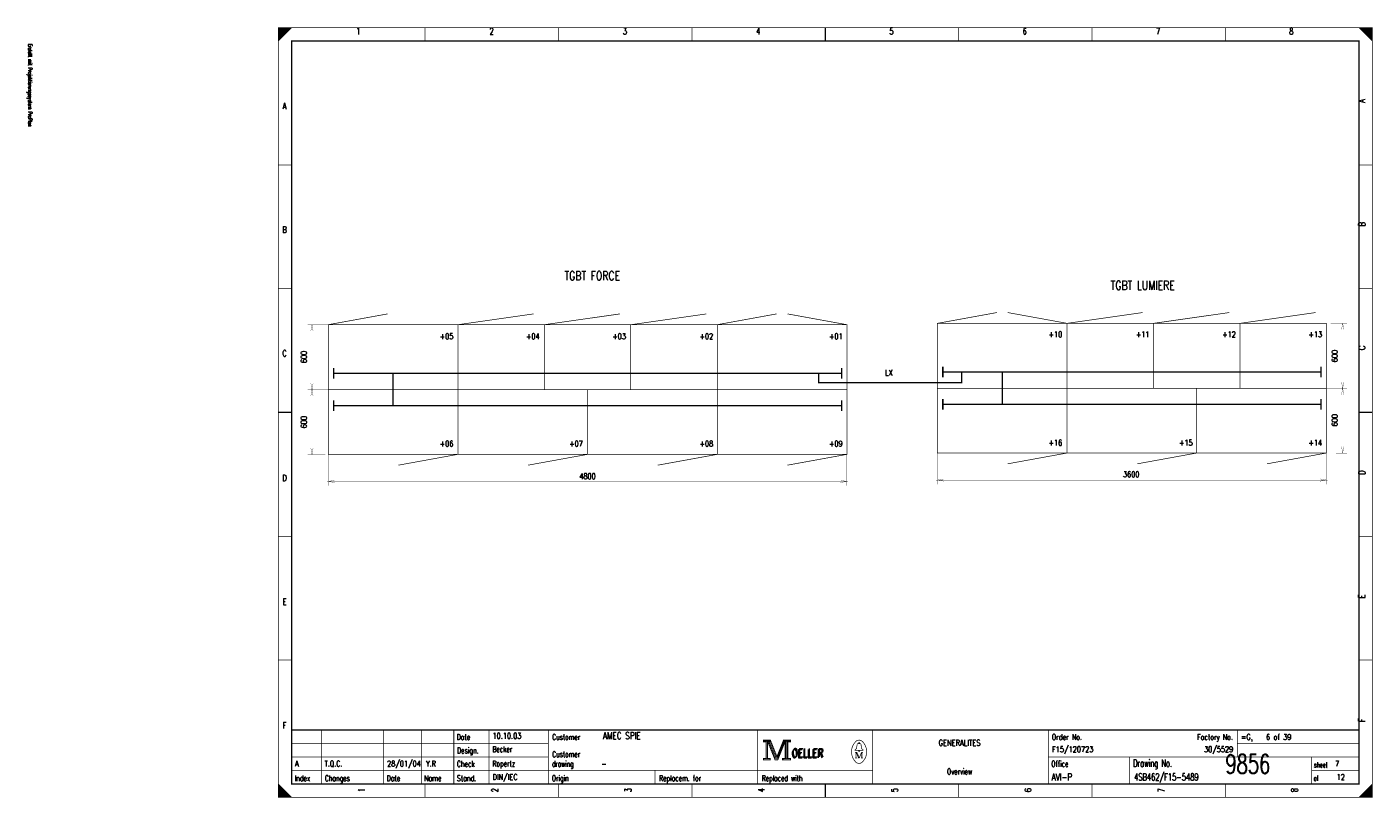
# Model space of a CAD drawing. Header units: centimetres. Extents: x 0 to 491, y -1040 to 69.
# Tile 179 of 181: x 341 to 391, y 0 to 29. Entities that reach past the tile are written whole.
import ezdxf
from ezdxf.enums import TextEntityAlignment as Align

# ---------------------------------------------------------------- set-up
doc = ezdxf.new("R2010")
doc.units = ezdxf.units.CM
doc.header["$MEASUREMENT"] = 0
doc.layers.get('0').update_dxf_attribs({"color": 9, "linetype": 'CONTINUOUS'})
doc.styles.get("Standard").update_dxf_attribs({"font": 'romans.shx', "bigfont": 'TXT.shx'})

msp = doc.modelspace()

# ---------------------------------------------------------------- linework, layer by layer
at = {"color": 0, "flags": 128}
for points, const_width in [([(350, 14.252), (350, 28.502), (390.5, 28.502), (390.5, 0.002), (350, 0.002), (350, 14.252)], 0.025), ([(350, 28.502), (350.5, 28.502), (350, 28.002), (350, 28.502)], 0.025), ([(350.025, 28.502), (350.025, 28.027), (350.05, 28.052), (350.05, 28.502), (350.075, 28.502), (350.075, 28.077), (350.1, 28.102), (350.1, 28.502), (350.125, 28.502), (350.125, 28.127), (350.15, 28.152), (350.15, 28.502), (350.175, 28.502), (350.175, 28.177), (350.2, 28.202)], 0.025), ([(350.2, 28.202), (350.2, 28.502), (350.225, 28.502), (350.225, 28.227), (350.25, 28.252), (350.25, 28.502), (350.275, 28.502), (350.275, 28.277), (350.3, 28.302), (350.3, 28.502), (350.325, 28.502), (350.325, 28.327), (350.35, 28.352), (350.35, 28.502), (350.375, 28.502)], 0.025), ([(350.375, 28.502), (350.375, 28.377), (350.4, 28.402), (350.4, 28.502), (350.425, 28.502), (350.425, 28.427), (350.45, 28.452), (350.45, 28.502), (350.475, 28.502), (350.475, 28.477)], 0.025), ([(390, 28.502), (390.5, 28.002), (390.475, 28.027), (390.475, 28.502), (390.45, 28.502), (390.45, 28.052), (390.425, 28.077), (390.425, 28.502), (390.4, 28.502), (390.4, 28.102), (390.375, 28.127), (390.375, 28.502), (390.35, 28.502), (390.35, 28.152), (390.325, 28.177)], 0.025), ([(390.15, 28.352), (390.15, 28.502), (390.125, 28.502), (390.125, 28.377), (390.1, 28.402), (390.1, 28.502), (390.075, 28.502), (390.075, 28.427), (390.05, 28.452), (390.05, 28.502), (390.025, 28.502), (390.025, 28.477)], 0.025), ([(390.325, 28.177), (390.325, 28.502), (390.3, 28.502), (390.3, 28.202), (390.275, 28.227), (390.275, 28.502), (390.25, 28.502), (390.25, 28.252), (390.225, 28.277), (390.225, 28.502), (390.2, 28.502), (390.2, 28.302), (390.175, 28.327), (390.175, 28.502), (390.15, 28.502)], 0.025), ([(351.85, 17.502), (351.09, 17.5), (351.25, 17.5), (351.207, 17.264), (351.25, 17.5), (351.291, 17.264), (351.25, 17.5), (351.25, 15.1), (351.291, 15.337), (351.25, 15.1), (351.207, 15.337), (351.25, 15.1), (351.09, 15.1), (351.85, 15.102)], 0.01), ([(388.8, 17.552), (389.56, 17.55), (389.4, 17.55), (389.358, 17.314), (389.4, 17.55), (389.441, 17.314), (389.4, 17.55), (389.4, 15.15), (389.441, 15.387), (389.4, 15.15), (389.358, 15.387), (389.4, 15.15), (389.56, 15.15), (388.8, 15.152)], 0.01), ([(370, 15.702), (370, 15.352), (375.3, 15.352), (375.3, 15.752)], 0.05), ([(351.85, 15.102), (351.09, 15.1), (351.25, 15.1), (351.207, 14.864), (351.25, 15.1), (351.291, 14.864), (351.25, 15.1), (351.25, 12.7), (351.291, 12.937), (351.25, 12.7), (351.207, 12.937), (351.25, 12.7), (351.09, 12.7), (351.85, 12.702)], 0.01), ([(388.8, 15.152), (389.56, 15.15), (389.4, 15.15), (389.358, 14.914), (389.4, 15.15), (389.441, 14.914), (389.4, 15.15), (389.4, 12.75), (389.441, 12.987), (389.4, 12.75), (389.358, 12.987), (389.4, 12.75), (389.56, 12.75), (388.8, 12.752)], 0.01), ([(351.85, 12.702), (351.85, 11.54), (351.85, 11.7), (352.086, 11.659), (351.85, 11.7), (352.086, 11.742), (351.85, 11.7), (371.05, 11.7), (370.812, 11.742), (371.05, 11.7), (370.812, 11.659), (371.05, 11.7), (371.05, 11.54), (371.05, 12.702)], 0.01), ([(374.4, 12.752), (374.4, 11.59), (374.4, 11.75), (374.636, 11.709), (374.4, 11.75), (374.636, 11.792), (374.4, 11.75), (388.8, 11.75), (388.562, 11.792), (388.8, 11.75), (388.562, 11.709), (388.8, 11.75), (388.8, 11.59), (388.8, 12.752)], 0.01), ([(367.95, 2.122), (367.95, 2.052), (368.05, 2.052), (368.05, 1.452), (367.95, 1.452), (367.95, 1.382), (368.22, 1.382), (368.22, 1.452), (368.12, 1.452), (368.12, 2.052), (368.22, 2.052), (368.22, 2.122), (367.95, 2.122)], 0.025), ([(368.07, 2.072), (368.07, 1.432), (368.1, 1.432), (368.1, 2.072)], 0.025), ([(368.12, 2.052), (368.39, 1.382), (368.49, 1.382), (368.76, 2.052)], 0.025), ([(368.18, 2.052), (368.42, 1.462), (368.46, 1.462)], 0.025), ([(368.22, 2.122), (368.46, 1.522), (368.7, 2.122)], 0.025), ([(368.22, 2.052), (368.44, 1.492), (368.47, 1.492)], 0.025), ([(368.46, 1.422), (368.49, 1.422), (368.74, 2.052)], 0.025), ([(368.46, 1.462), (368.48, 1.462), (368.72, 2.052)], 0.025), ([(368.76, 2.052), (368.76, 1.452), (368.66, 1.452), (368.66, 1.382), (368.71, 1.382)], 0.025), ([(368.7, 2.122), (368.7, 2.052), (368.8, 2.052), (368.8, 1.452), (368.7, 1.452), (368.7, 1.382), (368.97, 1.382), (368.97, 1.452), (368.87, 1.452), (368.87, 2.052), (368.97, 2.052), (368.97, 2.122), (368.7, 2.122)], 0.025), ([(368.78, 2.072), (368.78, 1.432), (368.83, 1.432), (368.83, 2.072), (368.85, 2.072), (368.85, 1.432)], 0.025), ([(371.48, 1.992), (371.48, 2.022), (371.52, 2.022), (371.52, 1.992)], 0.025), ([(371.48, 1.742), (371.35, 1.742), (371.35, 1.762), (371.4, 1.802), (371.43, 1.962)], 0.025), ([(371.39, 1.672), (371.39, 1.462), (371.35, 1.462)], 0.025), ([(371.39, 1.672), (371.48, 1.462), (371.51, 1.462)], 0.025), ([(371.52, 1.742), (371.65, 1.742), (371.65, 1.762), (371.6, 1.802), (371.57, 1.962)], 0.025), ([(350, 0.502), (350, 0.002), (350.5, 0.002), (350, 0.502), (350.025, 0.477), (350.025, 0.002), (350.05, 0.002), (350.05, 0.452), (350.075, 0.427), (350.075, 0.002), (350.1, 0.002), (350.1, 0.402), (350.125, 0.377), (350.125, 0.002), (350.15, 0.002)], 0.025), ([(350.15, 0.002), (350.15, 0.352), (350.175, 0.327), (350.175, 0.002), (350.2, 0.002), (350.2, 0.302), (350.225, 0.277), (350.225, 0.002), (350.25, 0.002), (350.25, 0.252), (350.275, 0.227), (350.275, 0.002), (350.3, 0.002), (350.3, 0.202), (350.325, 0.177)], 0.025), ([(350.325, 0.177), (350.325, 0.002), (350.35, 0.002), (350.35, 0.152), (350.375, 0.127), (350.375, 0.002), (350.4, 0.002), (350.4, 0.102), (350.425, 0.077), (350.425, 0.002), (350.45, 0.002), (350.45, 0.052), (350.475, 0.027)], 0.025), ([(390.125, 0.127), (390.125, 0.002), (390.1, 0.002), (390.1, 0.102), (390.075, 0.077), (390.075, 0.002), (390.05, 0.002), (390.05, 0.052), (390.025, 0.027), (390.025, 0.002)], 0.025), ([(390.3, 0.002), (390.3, 0.302), (390.275, 0.277), (390.275, 0.002), (390.25, 0.002), (390.25, 0.252), (390.225, 0.227), (390.225, 0.002), (390.2, 0.002), (390.2, 0.202), (390.175, 0.177), (390.175, 0.002), (390.15, 0.002), (390.15, 0.152), (390.125, 0.127)], 0.025), ([(390.475, 0.477), (390.475, 0.002), (390.45, 0.002), (390.45, 0.452), (390.425, 0.427), (390.425, 0.002), (390.4, 0.002), (390.4, 0.402), (390.375, 0.377), (390.375, 0.002), (390.35, 0.002), (390.35, 0.352), (390.325, 0.327), (390.325, 0.002), (390.3, 0.002)], 0.025)]:
    msp.add_lwpolyline(points, dxfattribs=dict(at, const_width=const_width))
for points, const_width in [([(350, 28.502), (390.5, 28.502), (390.5, 0.002), (350, 0.002)], 0.025), ([(350.5, 28.002), (390, 28.002), (390, 0.502), (350.5, 0.502)], 0.05), ([(350.5, 28.002), (390, 28.002), (390, 0.502), (350.5, 0.502)], 0.025), ([(351.85, 17.502), (356.65, 17.502), (356.65, 15.102), (351.85, 15.102)], 0.025), ([(356.65, 17.502), (359.85, 17.502), (359.85, 15.102), (356.65, 15.102)], 0.025), ([(359.85, 17.502), (363.05, 17.502), (363.05, 15.102), (359.85, 15.102)], 0.025), ([(363.05, 17.502), (366.25, 17.502), (366.25, 15.102), (363.05, 15.102)], 0.025), ([(366.25, 17.502), (371.05, 17.502), (371.05, 15.102), (366.25, 15.102)], 0.025), ([(374.4, 17.552), (379.2, 17.552), (379.2, 15.152), (374.4, 15.152)], 0.025), ([(379.2, 17.552), (382.4, 17.552), (382.4, 15.152), (379.2, 15.152)], 0.025), ([(382.4, 17.552), (385.6, 17.552), (385.6, 15.152), (382.4, 15.152)], 0.025), ([(385.6, 17.552), (388.8, 17.552), (388.8, 15.152), (385.6, 15.152)], 0.025), ([(351.85, 15.102), (356.65, 15.102), (356.65, 12.702), (351.85, 12.702)], 0.025), ([(356.65, 15.102), (361.45, 15.102), (361.45, 12.702), (356.65, 12.702)], 0.025), ([(361.45, 15.102), (366.25, 15.102), (366.25, 12.702), (361.45, 12.702)], 0.025), ([(366.25, 15.102), (371.05, 15.102), (371.05, 12.702), (366.25, 12.702)], 0.025), ([(374.4, 15.152), (379.2, 15.152), (379.2, 12.752), (374.4, 12.752)], 0.025), ([(379.2, 15.152), (384, 15.152), (384, 12.752), (379.2, 12.752)], 0.025), ([(384, 15.152), (388.8, 15.152), (388.8, 12.752), (384, 12.752)], 0.025), ([(367.97, 2.102), (368.2, 2.102), (368.2, 2.072), (367.97, 2.072)], 0.025), ([(368.72, 2.102), (368.95, 2.102), (368.95, 2.072), (368.72, 2.072)], 0.025), ([(371.48, 1.742), (371.52, 1.742), (371.52, 1.712), (371.48, 1.712)], 0.025), ([(367.97, 1.432), (368.2, 1.432), (368.2, 1.402), (367.97, 1.402)], 0.025), ([(368.68, 1.432), (368.95, 1.432), (368.95, 1.402), (368.68, 1.402)], 0.025)]:
    msp.add_lwpolyline(points, close=True, dxfattribs=dict(at, const_width=const_width))
at = {"color": 0}
for points, const_width in [([(355.438, 28.502), (355.438, 28.002)], 0.025), ([(360.375, 28.502), (360.375, 28.002)], 0.025), ([(365.312, 28.502), (365.312, 28.002)], 0.025), ([(370.25, 28.002), (370.25, 28.502)], 0.05), ([(370.25, 28.502), (370.25, 28.002)], 0.025), ([(375.188, 28.502), (375.188, 28.002)], 0.025), ([(380.125, 28.502), (380.125, 28.002)], 0.025), ([(385.062, 28.502), (385.062, 28.002)], 0.025), ([(350, 23.418), (350.5, 23.418)], 0.025), ([(390.5, 23.418), (390, 23.418)], 0.025), ([(350, 18.835), (350.5, 18.835)], 0.025), ([(390.5, 18.835), (390, 18.835)], 0.025), ([(374.4, 17.552), (376.6, 17.952)], 0.025), ([(379.2, 17.552), (377, 17.952)], 0.025), ([(379.2, 17.552), (382, 17.952)], 0.025), ([(382.4, 17.552), (385.2, 17.952)], 0.025), ([(385.6, 17.552), (388.4, 17.952)], 0.025), ([(351.85, 17.502), (354.05, 17.902)], 0.025), ([(356.65, 17.502), (359.45, 17.902)], 0.025), ([(359.85, 17.502), (362.65, 17.902)], 0.025), ([(363.05, 17.502), (365.85, 17.902)], 0.025), ([(366.25, 17.502), (368.45, 17.902)], 0.025), ([(371.05, 17.502), (368.85, 17.902)], 0.025), ([(374.6, 15.952), (374.6, 15.552)], 0.05), ([(388.6, 15.952), (388.6, 15.552)], 0.05), ([(352.05, 15.902), (352.05, 15.502)], 0.05), ([(352.05, 15.702), (370.85, 15.702)], 0.05), ([(354.25, 14.502), (354.25, 15.702)], 0.05), ([(370.85, 15.902), (370.85, 15.502)], 0.05), ([(374.6, 15.752), (388.6, 15.752)], 0.05), ([(376.8, 14.552), (376.8, 15.752)], 0.05), ([(352.05, 14.702), (352.05, 14.302)], 0.05), ([(352.05, 14.502), (370.85, 14.502)], 0.05), ([(370.85, 14.702), (370.85, 14.302)], 0.05), ([(374.6, 14.752), (374.6, 14.352)], 0.05), ([(388.6, 14.552), (374.6, 14.552)], 0.05), ([(388.6, 14.752), (388.6, 14.352)], 0.05), ([(350.5, 14.252), (350, 14.252)], 0.05), ([(350, 14.252), (350.5, 14.252)], 0.025), ([(390, 14.252), (390.5, 14.252)], 0.05), ([(390.5, 14.252), (390, 14.252)], 0.025), ([(356.65, 12.702), (354.45, 12.302)], 0.025), ([(361.45, 12.702), (359.25, 12.302)], 0.025), ([(366.25, 12.702), (364.05, 12.302)], 0.025), ([(371.05, 12.702), (368.85, 12.302)], 0.025), ([(379.2, 12.752), (377, 12.352)], 0.025), ([(384, 12.752), (381.8, 12.352)], 0.025), ([(388.8, 12.752), (386.6, 12.352)], 0.025), ([(350, 9.668), (350.5, 9.668)], 0.025), ([(390.5, 9.668), (390, 9.668)], 0.025), ([(350, 5.085), (350.5, 5.085)], 0.025), ([(390.5, 5.085), (390, 5.085)], 0.025), ([(390, 2.502), (350.5, 2.502)], 0.05), ([(351.6, 0.502), (351.6, 2.502)], 0.025), ([(353.9, 0.502), (353.9, 2.502)], 0.025), ([(355.3, 0.502), (355.3, 2.502)], 0.025), ([(356.5, 2.502), (356.5, 0.502)], 0.025), ([(357.8, 2.502), (357.8, 0.502)], 0.025), ([(360, 2.502), (360, 0.502)], 0.025), ([(367.75, 2.502), (367.75, 0.502)], 0.025), ([(372, 2.502), (372, 0.502)], 0.025), ([(378.5, 2.502), (378.5, 0.502)], 0.025), ([(385.5, 2.502), (385.5, 1.502)], 0.025), ([(350.5, 2.002), (360, 2.002)], 0.025), ([(368.15, 2.052), (368.4, 1.422)], 0.025), ([(368.47, 1.492), (368.7, 2.062)], 0.025), ([(371.46, 1.992), (371.55, 1.992)], 0.025), ([(385.5, 2.002), (390, 2.002)], 0.025), ([(350.5, 1.502), (360, 1.502)], 0.025), ([(371.35, 1.672), (371.42, 1.672)], 0.025), ([(371.42, 1.672), (371.51, 1.462)], 0.025), ([(371.51, 1.462), (371.59, 1.672)], 0.025), ([(371.59, 1.462), (371.59, 1.672)], 0.025), ([(371.59, 1.672), (371.65, 1.672)], 0.025), ([(371.61, 1.672), (371.61, 1.462)], 0.025), ([(378.5, 1.502), (390, 1.502)], 0.025), ([(381.5, 1.502), (381.5, 0.502)], 0.025), ([(388.25, 1.502), (388.25, 0.502)], 0.025), ([(350.5, 1.002), (372, 1.002)], 0.025), ([(363.95, 1.002), (363.95, 0.502)], 0.025), ([(368.4, 1.422), (368.46, 1.422)], 0.025), ([(371.39, 1.462), (371.43, 1.462)], 0.025), ([(371.65, 1.462), (371.57, 1.462)], 0.025), ([(388.25, 1.002), (390, 1.002)], 0.025), ([(355.438, 0.002), (355.438, 0.502)], 0.025), ([(360.375, 0.002), (360.375, 0.502)], 0.025), ([(365.312, 0.002), (365.312, 0.502)], 0.025), ([(370.25, 0.502), (370.25, 0.002)], 0.05), ([(370.25, 0.002), (370.25, 0.502)], 0.025), ([(375.188, 0.002), (375.188, 0.502)], 0.025), ([(380.125, 0.002), (380.125, 0.502)], 0.025), ([(385.062, 0.002), (385.062, 0.502)], 0.025), ([(390.5, 0.502), (390, 0.002)], 0.025), ([(350.475, 0.002), (350.475, 0.027)], 0.025)]:
    msp.add_lwpolyline(points, dxfattribs=dict(at, const_width=const_width))
at = {"color": 0, "const_width": 0.025, "flags": 128}
for points in [[(371.35, 2.04, 0.373815), (371.349, 1.344, 0.373815)], [(371.649, 2.042, 0.530775), (371.351, 2.043, 0.530775)], [(371.46, 1.992, 0.414214), (371.43, 1.962, 0.414214)], [(371.57, 1.962, 0.414214), (371.54, 1.992, 0.414214)], [(371.65, 1.342, 0.378582), (371.646, 2.045, 0.378582)], [(371.35, 1.342, 0.532213), (371.649, 1.34, 0.532213)]]:
    msp.add_lwpolyline(points, format="xyb", dxfattribs=at)

# ---------------------------------------------------------------- texts
at = {"color": 0}
for s, height, width, p in [('1', 0.238, 0.672, (352.965, 28.487)), ('2', 0.238, 0.672, (357.899, 28.487)), ('3', 0.238, 0.672, (362.832, 28.487)), ('4', 0.238, 0.672, (367.766, 28.487)), ('5', 0.238, 0.672, (372.699, 28.487)), ('6', 0.238, 0.672, (377.632, 28.487)), ('7', 0.238, 0.672, (382.566, 28.487)), ('8', 0.238, 0.672, (387.499, 28.487)), ('A', 0.238, 0.76, (350.233, 25.719)), ('B', 0.238, 0.76, (350.233, 21.141)), ('TGBT FORCE', 0.3334, 0.7536, (361.625, 19.48)), ('TGBT LUMIERE', 0.33337, 0.754667, (381.998, 19.125)), ('+05', 0.2143, 0.68, (356.231, 17.18)), ('+04', 0.2143, 0.68, (359.425, 17.18)), ('+03', 0.2143, 0.68, (362.619, 17.18)), ('+02', 0.2143, 0.68, (365.849, 17.18)), ('+01', 0.2143, 0.68, (370.64, 17.18)), ('+10', 0.2143, 0.68, (378.768, 17.251)), ('+11', 0.2143, 0.68, (381.998, 17.251)), ('+12', 0.2143, 0.68, (385.192, 17.251)), ('+13', 0.2143, 0.68, (388.386, 17.251)), ('C', 0.238, 0.76, (350.233, 16.562)), ('+06', 0.2143, 0.68, (356.231, 13.205)), ('+07', 0.2143, 0.68, (361.022, 13.205)), ('+08', 0.2143, 0.68, (365.849, 13.205)), ('+09', 0.2143, 0.68, (370.64, 13.205)), ('+16', 0.2143, 0.68, (378.768, 13.24)), ('+15', 0.2143, 0.68, (383.595, 13.24)), ('+14', 0.2143, 0.68, (388.386, 13.24)), ('4800', 0.2143, 0.672, (361.448, 11.998)), ('3600', 0.2143, 0.672, (381.572, 12.069)), ('D', 0.238, 0.76, (350.233, 11.948)), ('E', 0.238, 0.76, (350.233, 7.37)), ('F', 0.238, 0.76, (350.233, 2.791)), ('GENERALITES', 0.21431, 0.76, (375.219, 2.131)), ('Overview', 0.2143, 0.62, (375.219, 1.066))]:
    msp.add_text(s, height=height, dxfattribs=dict(at, width=width)).set_placement(p, align=Align.TOP_CENTER)
at = {"color": 0, "width": 0.622634}
msp.add_text('Erstellt mit Projektierungssystem ProPlan', height=0.14288, rotation=270, dxfattribs=at).set_placement((340.702, 27.899), align=Align.BOTTOM_LEFT)
at = {"color": 0, "width": 0.76}
for s, p in [('A', (389.991, 25.719)), ('B', (389.991, 21.141)), ('C', (389.992, 16.562)), ('D', (389.992, 11.948)), ('E', (389.991, 7.37)), ('F', (389.991, 2.791))]:
    msp.add_text(s, height=0.238, rotation=90, dxfattribs=at).set_placement(p, align=Align.TOP_LEFT)
at = {"color": 0, "width": 0.672}
for p in [(351.12, 16.307), (389.274, 16.342), (351.12, 13.893), (389.274, 13.964)]:
    msp.add_text('600', height=0.2143, rotation=90, dxfattribs=at).set_placement(p, align=Align.BOTTOM_CENTER)
at = {"color": 0}
for s, height, width, p in [('LX', 0.2143, 0.76, (372.462, 15.831)), ('Date', 0.2143, 0.64, (356.605, 2.344)), ('Customer', 0.2143, 0.62, (360.14, 2.344)), ('Order No.', 0.2143, 0.656889, (378.633, 2.344)), ('=G,    6 of 39', 0.21431, 0.681714, (385.636, 2.344)), ('Design.', 0.2143, 0.636571, (356.619, 1.847)), ('Customer', 0.2143, 0.62, (360.14, 1.705)), ('OELLER', 0.3096, 0.76, (368.996, 1.776)), ('OELLER', 0.3096, 0.76, (368.996, 1.776)), ('OELLER', 0.3096, 0.76, (369.032, 1.812)), ('Check', 0.2143, 0.632, (356.612, 1.35)), ('drawing', 0.2143, 0.6, (360.133, 1.35)), ('Office', 0.2143, 0.626667, (378.615, 1.35)), ('Drawing No.', 0.26194, 0.646545, (381.643, 1.4)), ('sheet', 0.1905, 0.6, (388.338, 1.301)), ('Index', 0.2143, 0.632, (350.609, 0.818)), ('Changes', 0.2143, 0.622857, (351.726, 0.818)), ('Date', 0.2143, 0.64, (354.015, 0.818)), ('Name', 0.2143, 0.64, (355.404, 0.818)), ('Stand.', 0.2143, 0.642667, (356.612, 0.818)), ('Origin', 0.2143, 0.626667, (360.127, 0.818)), ('Replacem. for', 0.21431, 0.627077, (364.097, 0.818)), ('Replaced with', 0.21431, 0.619692, (367.895, 0.818)), ('of', 0.1905, 0.6, (388.323, 0.804))]:
    msp.add_text(s, height=height, dxfattribs=dict(at, width=width)).set_placement(p, align=Align.TOP_LEFT)
for s, height, width, p in [('10.10.03', 0.2143, 0.678, (357.934, 2.11)), ('AMEC SPIE', 0.2619, 0.752889, (362.016, 2.079)), ('Becker', 0.2143, 0.626667, (357.927, 1.613)), ('F15/120723', 0.2143, 0.6832, (378.639, 1.613)), ('9856', 0.7, 0.6928, (385.058, 0.68)), ('A', 0.214, 0.76, (350.621, 1.081)), ('T.Q.C.', 0.2143, 0.728, (351.716, 1.081)), ('28/01/04', 0.2143, 0.678, (354.029, 1.081)), ('Y.R', 0.2143, 0.738667, (355.467, 1.081)), ('Ropertz', 0.2143, 0.622857, (357.932, 1.081)), ('-', 0.214, 0.696, (361.965, 1.081)), ('7', 0.214, 0.672, (389.123, 1.081)), ('DIN/IEC', 0.2143, 0.750857, (357.935, 0.584)), ('AVI-P', 0.2619, 0.7472, (378.624, 0.552)), ('4SB462/F15-5489', 0.26194, 0.6928, (381.679, 0.552)), ('12', 0.2143, 0.672, (389.177, 0.584))]:
    msp.add_text(s, height=height, dxfattribs=dict(at, width=width)).set_placement(p, align=Align.BOTTOM_LEFT)
at = {"color": 0, "width": 0.646545}
msp.add_text('Factory No.', height=0.21431, dxfattribs=at).set_placement((385.335, 2.344), align=Align.TOP_RIGHT)
at = {"color": 0, "width": 0.675429}
msp.add_text('30/5529', height=0.2143, dxfattribs=at).set_placement((385.346, 1.613), align=Align.BOTTOM_RIGHT)
at = {"color": 0, "width": 0.672}
for s, p in [('1', (352.965, 0.271)), ('2', (357.899, 0.271)), ('3', (362.832, 0.271)), ('4', (367.766, 0.271)), ('5', (372.699, 0.271)), ('6', (377.632, 0.271)), ('7', (382.566, 0.271)), ('8', (387.499, 0.271))]:
    msp.add_text(s, height=0.238, rotation=90, dxfattribs=at).set_placement(p, align=Align.TOP_CENTER)

doc.saveas('drawing.dxf')
